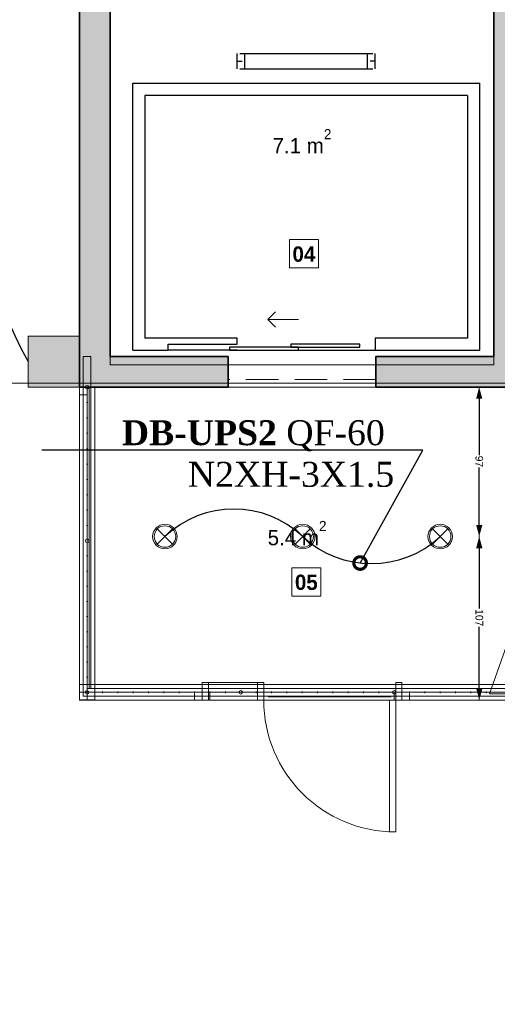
# Model space of a CAD drawing. Header units: inches. Extents: x -79624 to 52587, y -27526 to 10116.
# Tile 13 of 256: x 4140 to 7251, y -16412 to -9997. Entities that reach past the tile are written whole.
import ezdxf
from ezdxf import colors
from ezdxf.entities.mleader import LeaderData, LeaderLine
from ezdxf.enums import TextEntityAlignment as Align
from ezdxf.math import Vec2, Vec3

# ---------------------------------------------------------------- set-up
doc = ezdxf.new("R2010")
doc.units = ezdxf.units.IN
doc.header["$MEASUREMENT"] = 0
doc.set_wipeout_variables(frame=1)
doc.linetypes.add('Hidden', pattern=[317.5, 211.666667, -105.833333])
for name, color, linetype in [('- განათება', 7, 'Continuous'), ('Dimensioning - General', 7, 'Continuous'), ('Interior - Furniture', 7, 'Continuous'), ('Interior - Stair & Railing', 7, 'Continuous'), ('New_Dimensioning - General', 7, 'Continuous'), ('New_Structural - Bearing', 7, 'Continuous'), ('Structural - Bearing', 7, 'Continuous'), ('Structural - Grid', 7, 'Continuous')]:
    doc.layers.add(name, color=color, linetype=linetype)
for name, color, linetype, lineweight in [('2D Drafting - General_Pen_No__1', 7, 'Continuous', 13), ('Archicad Doors_Pen_No__1', 7, 'Continuous', 13), ('Archicad Windows_Pen_No__1', 7, 'Continuous', 13), ('Interior - Furniture _Pen_No__15', 214, 'Continuous', 25), ('New_2D Drafting - General_Pen_No__2', 8, 'Continuous', 15), ('New_Annotation - Text_Pen_No__20', 1, 'Continuous', 0), ('New_Structural - Bearing_Pen_No__1', 7, 'Continuous', 13), ('Structural - Bearing_Pen_No__27', 7, 'Continuous', 35)]:
    doc.layers.add(name, color=color, linetype=linetype, lineweight=lineweight)
for name, color, linetype, lineweight, true_color in [('Interior - Furniture _Pen_No__3', 7, 'Continuous', 18, 0xff6600), ('Interior - Stair & Railing_Pen_No__81', 7, 'Continuous', 20, 0x6a6a6a), ('New_Interior - Lamp_Pen_No__77', 7, 'Continuous', 20, 0xffeb28), ('New_Structural - Bearing_Pen_No__87', 7, 'Continuous', 20, 0x6a6a6a), ('Structural - Bearing_Pen_No__162', 7, 'Continuous', 25, 0xaaaaaa), ('Structural - Bearing_Pen_No__181', 7, 'Continuous', 0, 0xe8e8e8), ('Structural - Grid_Pen_No__81', 7, 'Continuous', 20, 0x6a6a6a)]:
    doc.layers.add(name, color=color, linetype=linetype, lineweight=lineweight, true_color=true_color)
doc.styles.add('CT', font='ARIALN.TTF', dxfattribs={"height": 200})
doc.styles.add('GENERATED_STYLE_1', font='txt')
doc.styles.add('GENERATED_STYLE_2', font='txt')
doc.styles.add('GENERATED_STYLE_4', font='txt')
doc.dimstyles.new('GENERATED_STYLE__1', dxfattribs={"dimtxt": 100, "dimasz": 76, "dimexe": 0.18, "dimexo": 0.0625, "dimgap": 0, "dimtad": 0, "dimdec": 0, "dimlfac": 0.1, "dimzin": 0, "dimdsep": 46, "dimtxsty": 'GENERATED_STYLE_1', "dimblk": 'ARROWHEAD_5', "dimblk1": 'ARROWHEAD_5', "dimblk2": 'ARROWHEAD_5', "dimcen": 0.09, "dimse1": 1, "dimse2": 1, "dimclrd": 7, "dimclre": 7, "dimclrt": 7, "dimadec": 0, "dimazin": 0, "dimtfac": 1, "dimtdec": 4, "dimtmove": 0, "dimatfit": 3, "dimfxl": 1, "dimtolj": 1, "dimtzin": 0, "dimarcsym": 0})
doc.dimstyles.new('GENERATED_STYLE__2', dxfattribs={"dimtxt": 100, "dimasz": 76, "dimexe": 0.18, "dimexo": 0.0625, "dimgap": 0, "dimtad": 0, "dimtih": 1, "dimtoh": 1, "dimdec": 0, "dimlfac": 0.1, "dimzin": 0, "dimdsep": 46, "dimtxsty": 'GENERATED_STYLE_1', "dimblk": 'ARROWHEAD_5', "dimblk1": 'ARROWHEAD_5', "dimblk2": 'ARROWHEAD_5', "dimcen": 0.09, "dimse1": 1, "dimse2": 1, "dimclrd": 7, "dimclre": 7, "dimclrt": 7, "dimadec": 0, "dimazin": 0, "dimtfac": 1, "dimtdec": 4, "dimtmove": 0, "dimatfit": 3, "dimfxl": 1, "dimtolj": 1, "dimtzin": 0, "dimarcsym": 0})
doc.dimstyles.new('GENERATED_STYLE__3', dxfattribs={"dimtxt": 50, "dimasz": 76, "dimexe": 0.18, "dimexo": 0.0625, "dimgap": 0, "dimtad": 0, "dimdec": 0, "dimlfac": 0.1, "dimzin": 0, "dimdsep": 46, "dimtxsty": 'GENERATED_STYLE_1', "dimblk": 'ARROWHEAD_5', "dimblk1": 'ARROWHEAD_5', "dimblk2": 'ARROWHEAD_5', "dimcen": 0.09, "dimse1": 1, "dimse2": 1, "dimclrd": 7, "dimclre": 7, "dimclrt": 7, "dimadec": 0, "dimazin": 0, "dimtfac": 1, "dimtdec": 4, "dimtmove": 0, "dimatfit": 3, "dimfxl": 1, "dimtolj": 1, "dimtzin": 0, "dimarcsym": 0})

# ---------------------------------------------------------------- blocks, each defined once
blk = doc.blocks.new('Slab_34', base_point=(-41093.4, 22640.8))
at = {"layer": 'Structural - Bearing', "linetype": 'Continuous', "lineweight": 0, "true_color": 0xffffff}
h = blk.add_hatch(dxfattribs=at)
h.set_pattern_fill('CARPET', style=0, pattern_type=2)
h.set_pattern_definition([(45, (0, 600), (-190.9188, 190.9188), [0, -180, 0, -270]), (110, (600, 600), (253.717, 92.3454), [0, -132, 0, -228])])
h.paths.add_polyline_path([(-41093.4, 22640.8), (-40912.4, 22640.8), (-40912.8, 24640.6), (-40762.8, 24640.6), (-41003.1, 25315.9), (-41243.4, 24640.6), (-41093.7, 24640.6)])
at = {"layer": 'Structural - Bearing_Pen_No__181', "color": 254, "linetype": 'Continuous', "lineweight": 0, "true_color": 0xe8e8e8, "flags": 128}
blk.add_lwpolyline([(-41093.4, 22640.8), (-41093.7, 24640.6), (-41243.4, 24640.6), (-41003.1, 25315.9), (-40762.8, 24640.6), (-40912.8, 24640.6), (-40912.4, 22640.8)], close=True, dxfattribs=at)
blk = doc.blocks.new('Slab_54', base_point=(-43912.9, 24599.7))
at = {"layer": 'New_Structural - Bearing_Pen_No__1', "color": 7, "linetype": 'Continuous', "lineweight": 13, "flags": 128}
blk.add_lwpolyline([(-43912.9, 24599.7), (-41013.4, 24599.7), (-41013.4, 26638), (-41982, 26638), (-41982, 26838), (-41213.4, 26838), (-41213.4, 29637.8), (-43712.9, 29637.8), (-43712.9, 26837.6), (-42944.7, 26837.6), (-42944.7, 26637.2), (-43912.9, 26637.2)], close=True, dxfattribs=at)
blk = doc.blocks.new('Wall_10', base_point=(-43712.9, 26837.3))
at = {"layer": 'Structural - Bearing_Pen_No__162', "linetype": 'Continuous', "lineweight": 25, "true_color": 0xaaaaaa}
for points in [[(-43912.9, 29837.8), (-43712.9, 29637.8), (-43712.9, 29837.8)], [(-43912.9, 29637.8), (-43712.9, 29637.8), (-43912.9, 29837.8)], [(-43912.9, 29637.8), (-43912.9, 26837.2), (-43712.9, 26837.3), (-43712.9, 29637.8)], [(-43712.9, 26837.3), (-43912.9, 26637.2), (-43712.9, 26637.3)], [(-43712.9, 26837.3), (-43912.9, 26837.2), (-43912.9, 26637.2)]]:
    blk.add_hatch(color=253, dxfattribs=at).paths.add_polyline_path(points)
at = {"layer": 'Structural - Bearing_Pen_No__27', "color": 7, "linetype": 'Continuous', "lineweight": 35, "flags": 128}
for points in [[(-43912.9, 29837.8), (-43712.9, 29837.8)], [(-43912.9, 29837.8), (-43912.9, 26637.2)], [(-43712.9, 26837.3), (-43712.9, 29637.8)], [(-43912.9, 26637.2), (-43712.9, 26637.3)]]:
    blk.add_lwpolyline(points, dxfattribs=at)
blk = doc.blocks.new('Wall_12', base_point=(-41213.4, 29637.8))
at = {"layer": 'Structural - Bearing_Pen_No__162', "linetype": 'Continuous', "lineweight": 25, "true_color": 0xaaaaaa}
blk.add_hatch(color=253, dxfattribs=at).paths.add_polyline_path([(-41213.4, 29637.8), (-41213.4, 26638), (-41013.4, 26638), (-41013.4, 29637.8)])
at = {"layer": 'Structural - Bearing_Pen_No__27', "color": 7, "linetype": 'Continuous', "lineweight": 35, "flags": 128}
for points in [[(-41213.4, 29637.8), (-41213.4, 26838.3)], [(-41013.4, 26638), (-41013.4, 29637.8)], [(-41213.4, 26638), (-41013.4, 26638)]]:
    blk.add_lwpolyline(points, dxfattribs=at)
blk = doc.blocks.new('Wall_13', base_point=(-41213.4, 26838.3))
at = {"layer": 'Structural - Bearing_Pen_No__162', "linetype": 'Continuous', "lineweight": 25, "true_color": 0xaaaaaa}
blk.add_hatch(color=253, dxfattribs=at).paths.add_polyline_path([(-41213.4, 26838.3), (-41982, 26838), (-41981.9, 26638), (-41213.4, 26638.3)])
at = {"layer": 'Structural - Bearing_Pen_No__27', "color": 7, "linetype": 'Continuous', "lineweight": 35, "flags": 128}
for points in [[(-41213.4, 26838.3), (-41982, 26838)], [(-41982, 26838), (-41981.9, 26638)], [(-41981.9, 26638), (-41213.4, 26638.3)]]:
    blk.add_lwpolyline(points, dxfattribs=at)
blk = doc.blocks.new('Wall_14', base_point=(-42944.7, 26837.6))
at = {"layer": 'Structural - Bearing_Pen_No__162', "linetype": 'Continuous', "lineweight": 25, "true_color": 0xaaaaaa}
blk.add_hatch(color=253, dxfattribs=at).paths.add_polyline_path([(-43712.9, 26637.3), (-42944.6, 26637.6), (-42944.7, 26837.6), (-43712.9, 26837.3)])
at = {"layer": 'Structural - Bearing_Pen_No__27', "color": 7, "linetype": 'Continuous', "lineweight": 35, "flags": 128}
for points in [[(-42944.7, 26837.6), (-43712.9, 26837.3)], [(-42944.7, 26837.6), (-42944.6, 26637.6)], [(-43712.9, 26637.3), (-42944.6, 26637.6)]]:
    blk.add_lwpolyline(points, dxfattribs=at)
blk = doc.blocks.new('Window')
at = {"layer": 'Archicad Windows_Pen_No__1', "color": 7, "linetype": 'Continuous', "lineweight": 13}
for p, q in [((-1018.8, 50), (1018.8, 50)), ((-1018.8, 0), (-1018.8, 50)), ((-1018.8, 0), (-968.8, 0)), ((-1018.8, -50), (-1018.8, 0)), ((-1018.8, -50), (-1018.8, 0)), ((-968.8, 0), (-968.8, -50)), ((-968.8, 0), (968.8, 0)), ((968.8, -50), (968.8, 0)), ((968.8, 0), (1018.8, 0)), ((1018.8, 0), (1018.8, 50)), ((1018.8, -50), (1018.8, 0)), ((1018.8, -50), (1018.8, 0)), ((-1018.8, -50), (1018.8, -50)), ((-968.8, -50), (-1018.8, -50)), ((968.8, -50), (-968.8, -50)), ((1018.8, -50), (968.8, -50))]:
    blk.add_line(p, q, dxfattribs=at)
blk = doc.blocks.new('Wall_16', base_point=(-43912.9, 26637.2))
at = {"layer": 'Archicad Windows_Pen_No__1', "color": 7, "linetype": 'Continuous', "lineweight": 13, "xscale": -1, "zscale": 1000, "rotation": 270}
blk.add_blockref('Window', (-43862.9, 25618.5), dxfattribs=at)
blk.add_blockref('Window', (-43862.9, 25618.5), dxfattribs=at)
blk = doc.blocks.new('Window_2')
at = {"layer": 'Archicad Windows_Pen_No__1', "color": 7, "linetype": 'Continuous', "lineweight": 13}
for p, q in [((-399.9, 50), (399.9, 50)), ((-399.9, 0), (-399.9, 50)), ((-399.9, 0), (-349.9, 0)), ((-399.9, -50), (-399.9, 0)), ((-399.9, -50), (-399.9, 0)), ((-349.9, 0), (-349.9, -50)), ((-349.9, 0), (349.9, 0)), ((349.9, -50), (349.9, 0)), ((349.9, 0), (399.9, 0)), ((399.9, 0), (399.9, 50)), ((399.9, -50), (399.9, 0)), ((399.9, -50), (399.9, 0)), ((-399.9, -50), (399.9, -50)), ((-349.9, -50), (-399.9, -50)), ((349.9, -50), (-349.9, -50)), ((399.9, -50), (349.9, -50))]:
    blk.add_line(p, q, dxfattribs=at)
blk = doc.blocks.new('Window_3')
at = {"layer": 'Archicad Windows_Pen_No__1', "color": 7, "linetype": 'Continuous', "lineweight": 13}
for p, q in [((-650, 50), (650, 50)), ((-650, 0), (-650, 50)), ((-650, 0), (-600, 0)), ((-650, -50), (-650, 0)), ((-650, -50), (-650, 0)), ((-600, 0), (-600, -50)), ((-600, 0), (600, 0)), ((600, -50), (600, 0)), ((600, 0), (650, 0)), ((650, 0), (650, 50)), ((650, -50), (650, 0)), ((650, -50), (650, 0)), ((-650, -50), (650, -50)), ((-600, -50), (-650, -50)), ((600, -50), (-600, -50)), ((650, -50), (600, -50))]:
    blk.add_line(p, q, dxfattribs=at)
blk = doc.blocks.new('Door with Sidelight on Side 2')
at = {"layer": 'Archicad Doors_Pen_No__1', "color": 7, "linetype": 'Continuous', "lineweight": 13}
for p, q in [((570, 0), (570, 860)), ((570, 860), (610, 860)), ((610, 860), (610, 0)), ((-610, 0), (-650, 0)), ((-650, 0), (-650, -115)), ((-650, 0), (-650, -100)), ((-650, 0), (-650, -100)), ((-610, -115), (-610, 0)), ((-250, 0), (-290, 0)), ((-290, 0), (-290, -115)), ((-250, -115), (-250, 0)), ((610, 0), (570, 0)), ((650, 0), (610, 0)), ((610, 0), (610, -115)), ((650, -115), (650, 0)), ((650, 0), (650, -100)), ((650, 0), (650, -100)), ((-220, -20), (580, -20)), ((-650, -115), (-610, -115)), ((-290, -115), (-250, -115)), ((610, -115), (650, -115))]:
    blk.add_line(p, q, dxfattribs=at)
at = {"layer": 'Archicad Doors_Pen_No__1', "color": 7, "linetype": 'Continuous', "lineweight": 13, "flags": 128}
blk.add_lwpolyline([(-610, -115), (-290, -115), (-290, 0), (-610, 0)], close=True, dxfattribs=at)
at = {"layer": 'Archicad Doors_Pen_No__1', "color": 7, "linetype": 'Continuous', "lineweight": 13}
blk.add_arc((610, 0), 860, 90, 180, dxfattribs=at)
blk = doc.blocks.new('Wall_17', base_point=(-43912.9, 24599.7))
at = {"layer": 'Archicad Doors_Pen_No__1', "color": 7, "linetype": 'Continuous', "lineweight": 13, "xscale": -1, "zscale": 1000, "rotation": 180}
blk.add_blockref('Door with Sidelight on Side 2', (-42463.2, 24599.7), dxfattribs=at)
at = {"layer": 'Archicad Windows_Pen_No__1', "color": 7, "linetype": 'Continuous', "lineweight": 13, "zscale": 1000}
for name, p in [('Window_2', (-43513, 24649.7)), ('Window_2', (-43513, 24649.7)), ('Window_3', (-42463.2, 24649.7)), ('Window_2', (-41413.3, 24649.7)), ('Window_2', (-41413.3, 24649.7))]:
    blk.add_blockref(name, p, dxfattribs=at)
blk = doc.blocks.new('Wall_19', base_point=(-41981.9, 26638))
at = {"layer": 'New_Structural - Bearing_Pen_No__87', "color": 251, "linetype": 'Hidden', "lineweight": 20, "true_color": 0x6a6a6a, "flags": 128}
for points in [[(-41981.9, 26688), (-42944.6, 26688)], [(-42944.6, 26688), (-42944.6, 26638)], [(-41981.9, 26638), (-41981.9, 26688)], [(-42944.6, 26638), (-41981.9, 26638)]]:
    blk.add_lwpolyline(points, dxfattribs=at)
blk = doc.blocks.new('Railing_3')
at = {"layer": 'Interior - Stair & Railing_Pen_No__81', "color": 251, "linetype": 'Continuous', "lineweight": 20, "true_color": 0x6a6a6a}
for p, q in [((-43837.9, 26837.2), (-43887.9, 26837.2)), ((-43887.9, 26837.2), (-43887.9, 26637.2)), ((-43837.9, 26637.2), (-43837.9, 26837.2)), ((-43887.9, 26637.2), (-43887.9, 24712.2)), ((-43837.9, 26637.2), (-43887.9, 26637.2)), ((-43887.9, 26637.2), (-43887.9, 24624.7)), ((-43837.9, 24712.2), (-43837.9, 26637.2)), ((-43837.9, 24674.7), (-43837.9, 26637.2)), ((-43857.9, 26537.2), (-43867.9, 26537.2)), ((-43862.9, 26532.2), (-43862.9, 26542.2)), ((-43857.9, 26437.2), (-43867.9, 26437.2)), ((-43862.9, 26432.2), (-43862.9, 26442.2)), ((-43857.9, 26337.2), (-43867.9, 26337.2)), ((-43862.9, 26332.2), (-43862.9, 26342.2)), ((-43862.9, 26232.2), (-43862.9, 26242.2)), ((-43857.9, 26237.2), (-43867.9, 26237.2)), ((-43857.9, 26137.2), (-43867.9, 26137.2)), ((-43862.9, 26132.2), (-43862.9, 26142.2)), ((-43857.9, 26037.2), (-43867.9, 26037.2)), ((-43862.9, 26032.2), (-43862.9, 26042.2)), ((-43857.9, 25937.2), (-43867.9, 25937.2)), ((-43862.9, 25932.2), (-43862.9, 25942.2)), ((-43857.9, 25837.2), (-43867.9, 25837.2)), ((-43862.9, 25832.2), (-43862.9, 25842.2)), ((-43857.9, 25737.2), (-43867.9, 25737.2)), ((-43862.9, 25732.2), (-43862.9, 25742.2)), ((-43857.9, 25538.5), (-43867.9, 25538.5)), ((-43862.9, 25533.5), (-43862.9, 25543.5)), ((-43857.9, 25439.7), (-43867.9, 25439.7)), ((-43862.9, 25434.7), (-43862.9, 25444.7)), ((-43857.9, 25341), (-43867.9, 25341)), ((-43862.9, 25336), (-43862.9, 25346)), ((-43857.9, 25242.2), (-43867.9, 25242.2)), ((-43862.9, 25237.2), (-43862.9, 25247.2)), ((-43862.9, 25138.5), (-43862.9, 25148.5)), ((-43857.9, 25143.5), (-43867.9, 25143.5)), ((-43857.9, 25044.7), (-43867.9, 25044.7)), ((-43862.9, 25039.7), (-43862.9, 25049.7)), ((-43857.9, 24945.9), (-43867.9, 24945.9)), ((-43862.9, 24940.9), (-43862.9, 24950.9)), ((-43857.9, 24847.2), (-43867.9, 24847.2)), ((-43862.9, 24842.2), (-43862.9, 24852.2)), ((-43887.9, 24712.2), (-43887.9, 24699.7)), ((-43887.9, 24699.7), (-43887.9, 24674.7)), ((-43857.9, 24748.4), (-43867.9, 24748.4)), ((-43862.9, 24743.4), (-43862.9, 24753.4)), ((-43837.9, 24699.7), (-43837.9, 24712.2)), ((-43837.9, 24674.7), (-43837.9, 24699.7)), ((-43887.9, 24674.7), (-43887.9, 24624.7)), ((-43850.4, 24674.7), (-43862.9, 24674.7)), ((-43850.4, 24674.7), (-43837.9, 24674.7)), ((-41125.9, 24674.7), (-43850.4, 24674.7)), ((-41088.4, 24674.7), (-43837.9, 24674.7)), ((-43757.9, 24649.7), (-43767.9, 24649.7)), ((-43762.9, 24654.7), (-43762.9, 24644.7)), ((-43657.9, 24649.7), (-43667.9, 24649.7)), ((-43662.9, 24654.7), (-43662.9, 24644.7)), ((-43557.9, 24649.7), (-43567.9, 24649.7)), ((-43562.9, 24654.7), (-43562.9, 24644.7)), ((-43457.9, 24649.7), (-43467.9, 24649.7)), ((-43462.9, 24654.7), (-43462.9, 24644.7)), ((-43357.9, 24649.7), (-43367.9, 24649.7)), ((-43362.9, 24654.7), (-43362.9, 24644.7)), ((-43257.9, 24649.7), (-43267.9, 24649.7)), ((-43262.9, 24654.7), (-43262.9, 24644.7)), ((-43157.9, 24649.7), (-43167.9, 24649.7)), ((-43162.9, 24654.7), (-43162.9, 24644.7)), ((-43057.9, 24649.7), (-43067.9, 24649.7)), ((-43062.9, 24654.7), (-43062.9, 24644.7)), ((-42957.9, 24649.7), (-42967.9, 24649.7)), ((-42962.9, 24654.7), (-42962.9, 24644.7)), ((-42757.9, 24649.7), (-42767.9, 24649.7)), ((-42762.9, 24654.7), (-42762.9, 24644.7)), ((-42657.9, 24649.7), (-42667.9, 24649.7)), ((-42662.9, 24654.7), (-42662.9, 24644.7)), ((-42557.9, 24649.7), (-42567.9, 24649.7)), ((-42562.9, 24654.7), (-42562.9, 24644.7)), ((-42457.9, 24649.7), (-42467.9, 24649.7)), ((-42462.9, 24654.7), (-42462.9, 24644.7)), ((-42357.9, 24649.7), (-42367.9, 24649.7)), ((-42362.9, 24654.7), (-42362.9, 24644.7)), ((-42257.9, 24649.7), (-42267.9, 24649.7)), ((-42262.9, 24654.7), (-42262.9, 24644.7)), ((-42157.9, 24649.7), (-42167.9, 24649.7)), ((-42162.9, 24654.7), (-42162.9, 24644.7)), ((-42057.9, 24649.7), (-42067.9, 24649.7)), ((-42062.9, 24654.7), (-42062.9, 24644.7)), ((-41957.9, 24649.7), (-41967.9, 24649.7)), ((-41962.9, 24654.7), (-41962.9, 24644.7)), ((-41758, 24649.7), (-41768, 24649.7)), ((-41763, 24654.7), (-41763, 24644.7)), ((-41658, 24649.7), (-41668, 24649.7)), ((-41663, 24654.7), (-41663, 24644.7)), ((-41558.1, 24649.7), (-41568.1, 24649.7)), ((-41563.1, 24654.7), (-41563.1, 24644.7)), ((-41458.2, 24649.7), (-41468.2, 24649.7)), ((-41463.2, 24654.7), (-41463.2, 24644.7)), ((-41358.2, 24649.7), (-41368.2, 24649.7)), ((-41363.2, 24654.7), (-41363.2, 24644.7)), ((-41258.3, 24649.7), (-41268.3, 24649.7)), ((-41263.3, 24654.7), (-41263.3, 24644.7)), ((-43887.9, 24624.7), (-43862.9, 24624.7)), ((-43887.9, 24624.7), (-41038.4, 24624.7)), ((-43862.9, 24624.7), (-43850.4, 24624.7)), ((-43850.4, 24624.7), (-41125.9, 24624.7))]:
    blk.add_line(p, q, dxfattribs=at)
at = {"layer": 'Interior - Stair & Railing_Pen_No__81', "color": 251, "linetype": 'Continuous', "lineweight": 20, "true_color": 0x6a6a6a, "flags": 128}
for points in [[(-43874.9, 26637.2, 1), (-43850.9, 26637.2, 1)], [(-43874.9, 25637.2, 1), (-43850.9, 25637.2, 1)], [(-43874.9, 24649.7, 1), (-43850.9, 24649.7, 1)], [(-42862.9, 24637.7, 1), (-42862.9, 24661.7, 1)], [(-41862.9, 24637.7, 1), (-41862.9, 24661.7, 1)]]:
    blk.add_lwpolyline(points, format="xyb", close=True, dxfattribs=at)
blk = doc.blocks.new('Elevator 27')
at = {"layer": 'Interior - Furniture _Pen_No__15', "color": 214, "linetype": 'Continuous', "lineweight": 25}
for p, q in [((952.4, 2023.1), (952.4, 2123.1)), ((969.1, 2123.1), (1835.8, 2123.1)), ((1002.4, 2023.1), (1002.4, 2123.1)), ((1802.4, 2023.1), (1802.4, 2123.1)), ((1852.4, 2023.1), (1852.4, 2123.1)), ((952.4, 2073.1), (985.8, 2073.1)), ((1852.4, 2073.1), (1819.1, 2073.1)), ((969.1, 2023.1), (1835.8, 2023.1)), ((272.4, 1930), (2532.4, 1930)), ((272.4, 190), (272.4, 1930)), ((2532.4, 190), (2532.4, 1930)), ((2452.4, 1850), (352.4, 1850)), ((352.4, 1850), (352.4, 270)), ((2452.4, 1850), (2452.4, 270)), ((952.4, 270), (352.4, 270)), ((952.4, 230), (952.4, 270)), ((2452.4, 270), (1852.4, 270)), ((1852.4, 270), (1852.4, 190)), ((502.4, 190), (502.4, 230)), ((502.4, 230), (952.4, 230)), ((272.4, 190), (502.4, 190)), ((952.4, 190), (502.4, 190)), ((952.4, 190), (1852.4, 190)), ((1852.4, 190), (2532.4, 190))]:
    blk.add_line(p, q, dxfattribs=at)
at = {"layer": 'Interior - Furniture _Pen_No__15', "color": 214, "linetype": 'Continuous', "lineweight": 25, "flags": 128}
for points in [[(902.4, 190), (1352.4, 190), (1352.4, 210), (902.4, 210)], [(1302.4, 210), (1752.4, 210), (1752.4, 230), (1302.4, 230)]]:
    blk.add_lwpolyline(points, close=True, dxfattribs=at)
at = {"layer": 'Interior - Furniture _Pen_No__3', "color": 30, "linetype": 'Continuous', "lineweight": 18, "true_color": 0xff6600}
for p, q in [((1152.4, 390), (1202.4, 440)), ((1352.4, 390), (1152.4, 390)), ((1152.4, 390), (1202.4, 340))]:
    blk.add_line(p, q, dxfattribs=at)
blk = doc.blocks.new('Standard grid marker')
at = {"layer": 'Structural - Grid_Pen_No__81', "color": 251, "linetype": 'Continuous', "lineweight": 20, "true_color": 0x6a6a6a}
blk.add_line((1000, 0), (51328.1, 0), dxfattribs=at)
at = {"layer": 'Structural - Grid_Pen_No__81', "color": 251, "lineweight": 20, "true_color": 0x6a6a6a, "style": 'GENERATED_STYLE_1'}
for tag, p in [('AC_MarkerText_1_0', (-100, -144)), ('AC_MarkerText_1_1', (52428.1, -144))]:
    blk.add_attdef(tag, text='', height=100, rotation=180, dxfattribs=at).set_placement(p, align=Align.TOP_CENTER)
blk = doc.blocks.new('ARROWHEAD_5')
at = {"linetype": 'Continuous', "lineweight": 0}
blk.add_hatch(color=0, dxfattribs=at).paths.add_polyline_path([(-1, 0.2679), (0, 0), (-1, -0.2679)])
at = {"color": 0, "linetype": 'Continuous', "lineweight": 0}
blk.add_line((0, 0), (-1, 0), dxfattribs=at)
blk = doc.blocks.new('*D249')
at = {"layer": 'Defpoints', "color": 0, "linetype": 'Continuous', "transparency": 16777216}
for p in [(358.6, 209.2), (25258.6, 209.2), (1258.6, -26125.7)]:
    blk.add_point(p, dxfattribs=at)
at = {"layer": 'Dimensioning - General', "color": 7, "linetype": 'Continuous', "lineweight": -2, "transparency": 16777216}
for p, q in [((358.6, 133.2), (358.6, -12795.7)), ((358.6, -26049.7), (358.6, -13148.1))]:
    blk.add_line(p, q, dxfattribs=at)
at = {"layer": 'Dimensioning - General', "color": 7, "linetype": 'Continuous', "lineweight": -2, "transparency": 16777216, "xscale": 76.00000000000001, "yscale": 76.00000000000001, "zscale": 76.00000000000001}
for p, rotation in [((358.6, 209.2), 90), ((358.6, -26125.7), 270)]:
    blk.add_blockref('ARROWHEAD_5', p, dxfattribs=dict(at, rotation=rotation))
at = {"layer": 'Dimensioning - General', "color": 7, "linetype": 'Continuous', "lineweight": 13, "transparency": 16777216, "insert": (358.6, -12971.9), "char_height": 100, "attachment_point": 5, "rotation": 90, "style": 'GENERATED_STYLE_1'}
blk.add_mtext('\\A1;2633', dxfattribs=at)
blk = doc.blocks.new('*D252')
at = {"layer": 'Defpoints', "color": 0, "linetype": 'Continuous', "transparency": 16777216}
for p in [(958.6, -14429.1), (4529.4, -14429.1), (1258.7, -18360.6)]:
    blk.add_point(p, dxfattribs=at)
at = {"layer": 'Dimensioning - General', "color": 7, "linetype": 'Continuous', "lineweight": -2, "transparency": 16777216}
for p, q in [((958.6, -14505.1), (958.6, -16274.4)), ((958.6, -18284.6), (958.6, -16531.5))]:
    blk.add_line(p, q, dxfattribs=at)
at = {"layer": 'Dimensioning - General', "color": 7, "linetype": 'Continuous', "lineweight": -2, "transparency": 16777216, "xscale": 76.00000000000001, "yscale": 76.00000000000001, "zscale": 76.00000000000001}
for p, rotation in [((958.6, -14429.1), 90), ((958.6, -18360.6), 270)]:
    blk.add_blockref('ARROWHEAD_5', p, dxfattribs=dict(at, rotation=rotation))
at = {"layer": 'Dimensioning - General', "color": 7, "linetype": 'Continuous', "lineweight": 13, "transparency": 16777216, "insert": (958.6, -16403), "char_height": 100, "attachment_point": 5, "rotation": 90, "style": 'GENERATED_STYLE_1'}
blk.add_mtext('\\A1;393', dxfattribs=at)
blk = doc.blocks.new('*D253')
at = {"layer": 'Defpoints', "color": 0, "linetype": 'Continuous', "transparency": 16777216}
for p in [(958.6, -12391.5), (4529.4, -12391.5), (4529.4, -14429.1)]:
    blk.add_point(p, dxfattribs=at)
at = {"layer": 'Dimensioning - General', "color": 7, "linetype": 'Continuous', "lineweight": -2, "transparency": 16777216}
for p, q in [((958.6, -12467.5), (958.6, -13299)), ((958.6, -14353.1), (958.6, -13560.9))]:
    blk.add_line(p, q, dxfattribs=at)
at = {"layer": 'Dimensioning - General', "color": 7, "linetype": 'Continuous', "lineweight": -2, "transparency": 16777216, "xscale": 76.00000000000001, "yscale": 76.00000000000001, "zscale": 76.00000000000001}
for p, rotation in [((958.6, -12391.5), 90), ((958.6, -14429.1), 270)]:
    blk.add_blockref('ARROWHEAD_5', p, dxfattribs=dict(at, rotation=rotation))
at = {"layer": 'Dimensioning - General', "color": 7, "linetype": 'Continuous', "lineweight": 13, "transparency": 16777216, "insert": (958.6, -13429.9), "char_height": 100, "attachment_point": 5, "rotation": 90, "style": 'GENERATED_STYLE_1'}
blk.add_mtext('\\A1;204', dxfattribs=at)
blk = doc.blocks.new('*D254')
at = {"layer": 'Defpoints', "color": 0, "linetype": 'Continuous', "transparency": 16777216}
for p in [(958.6, -9191), (4529.4, -9191), (4529.4, -12391.5)]:
    blk.add_point(p, dxfattribs=at)
at = {"layer": 'Dimensioning - General', "color": 7, "linetype": 'Continuous', "lineweight": -2, "transparency": 16777216}
for p, q in [((958.6, -9267), (958.6, -10680.1)), ((958.6, -12315.5), (958.6, -10937.2))]:
    blk.add_line(p, q, dxfattribs=at)
at = {"layer": 'Dimensioning - General', "color": 7, "linetype": 'Continuous', "lineweight": -2, "transparency": 16777216, "xscale": 76.00000000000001, "yscale": 76.00000000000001, "zscale": 76.00000000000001}
for p, rotation in [((958.6, -9191), 90), ((958.6, -12391.5), 270)]:
    blk.add_blockref('ARROWHEAD_5', p, dxfattribs=dict(at, rotation=rotation))
at = {"layer": 'Dimensioning - General', "color": 7, "linetype": 'Continuous', "lineweight": 13, "transparency": 16777216, "insert": (958.6, -10808.7), "char_height": 100, "attachment_point": 5, "rotation": 90, "style": 'GENERATED_STYLE_1'}
blk.add_mtext('\\A1;320', dxfattribs=at)
blk = doc.blocks.new('*D263')
at = {"layer": 'Defpoints', "color": 0, "linetype": 'Continuous', "transparency": 16777216}
for p in [(7429, -14429.1), (4328.9, -22989.9), (7429, -26425.7)]:
    blk.add_point(p, dxfattribs=at)
at = {"layer": 'Dimensioning - General', "color": 7, "linetype": 'Continuous', "lineweight": -2, "transparency": 16777216}
for p, q in [((4404.9, -26425.7), (5751.4, -26425.7)), ((7353, -26425.7), (5989.5, -26425.7))]:
    blk.add_line(p, q, dxfattribs=at)
at = {"layer": 'Dimensioning - General', "color": 7, "linetype": 'Continuous', "lineweight": -2, "transparency": 16777216, "xscale": 76.00000000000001, "yscale": 76.00000000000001, "zscale": 76.00000000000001, "rotation": 180}
blk.add_blockref('ARROWHEAD_5', (4328.9, -26425.7), dxfattribs=at)
at = {"layer": 'Dimensioning - General', "color": 7, "linetype": 'Continuous', "lineweight": -2, "transparency": 16777216, "xscale": 76.00000000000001, "yscale": 76.00000000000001, "zscale": 76.00000000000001}
blk.add_blockref('ARROWHEAD_5', (7429, -26425.7), dxfattribs=at)
at = {"layer": 'Dimensioning - General', "color": 7, "linetype": 'Continuous', "lineweight": 13, "transparency": 16777216, "insert": (5870.4, -26425.7), "char_height": 100, "attachment_point": 5, "style": 'GENERATED_STYLE_1'}
blk.add_mtext('\\A1;310', dxfattribs=at)
blk = doc.blocks.new('*D276')
at = {"layer": 'Defpoints', "color": 0, "linetype": 'Continuous', "transparency": 16777216}
for p in [(7429, -14429.1), (51786.6, -14429.1), (4328.7, -18360.6)]:
    blk.add_point(p, dxfattribs=at)
at = {"layer": 'Dimensioning - General', "color": 7, "linetype": 'Continuous', "lineweight": -2, "transparency": 16777216}
for p, q in [((51786.6, -14505.1), (51786.6, -16274.4)), ((51786.6, -18284.6), (51786.6, -16531.5))]:
    blk.add_line(p, q, dxfattribs=at)
at = {"layer": 'Dimensioning - General', "color": 7, "linetype": 'Continuous', "lineweight": -2, "transparency": 16777216, "xscale": 76.00000000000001, "yscale": 76.00000000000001, "zscale": 76.00000000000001}
for p, rotation in [((51786.6, -14429.1), 90), ((51786.6, -18360.6), 270)]:
    blk.add_blockref('ARROWHEAD_5', p, dxfattribs=dict(at, rotation=rotation))
at = {"layer": 'Dimensioning - General', "color": 7, "linetype": 'Continuous', "lineweight": 13, "transparency": 16777216, "insert": (51786.6, -16403), "char_height": 100, "attachment_point": 5, "rotation": 90, "style": 'GENERATED_STYLE_1'}
blk.add_mtext('\\A1;393', dxfattribs=at)
blk = doc.blocks.new('*D296')
at = {"layer": 'Defpoints', "color": 0, "linetype": 'Continuous', "transparency": 16777216}
for p in [(6844.7, -12390.6), (6878.8, -13364.1), (7133.1, -13364)]:
    blk.add_point(p, dxfattribs=at)
at = {"layer": 'New_Dimensioning - General', "color": 7, "linetype": 'Continuous', "lineweight": -2, "transparency": 16777216}
for p, q in [((7132.7, -12466.5), (7132.9, -12834.2)), ((7133.1, -13288), (7132.9, -12915.2))]:
    blk.add_line(p, q, dxfattribs=at)
at = {"layer": 'New_Dimensioning - General', "color": 7, "linetype": 'Continuous', "lineweight": -2, "transparency": 16777216, "xscale": 76.00000000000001, "yscale": 76.00000000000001, "zscale": 76.00000000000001}
for p, rotation in [((7132.7, -12390.5), 90.02263638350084), ((7133.1, -13364), 270.0226363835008)]:
    blk.add_blockref('ARROWHEAD_5', p, dxfattribs=dict(at, rotation=rotation))
at = {"layer": 'New_Dimensioning - General', "color": 7, "linetype": 'Continuous', "lineweight": 13, "transparency": 16777216, "insert": (7132.9, -12874.7), "char_height": 50, "attachment_point": 5, "rotation": 270.02264, "style": 'GENERATED_STYLE_1'}
blk.add_mtext('\\A1;97', dxfattribs=at)
blk = doc.blocks.new('*D297')
at = {"layer": 'Defpoints', "color": 0, "linetype": 'Continuous', "transparency": 16777216}
for p in [(6878.8, -13364.1), (7133.2, -14429.1), (7133.5, -14429.1)]:
    blk.add_point(p, dxfattribs=at)
at = {"layer": 'New_Dimensioning - General', "color": 7, "linetype": 'Continuous', "lineweight": -2, "transparency": 16777216}
for p, q in [((7133.1, -13440), (7133.3, -13833.7)), ((7133.5, -14353.1), (7133.3, -13952.7))]:
    blk.add_line(p, q, dxfattribs=at)
at = {"layer": 'New_Dimensioning - General', "color": 7, "linetype": 'Continuous', "lineweight": -2, "transparency": 16777216, "xscale": 76.00000000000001, "yscale": 76.00000000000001, "zscale": 76.00000000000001}
for p, rotation in [((7133.1, -13364), 90.02263638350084), ((7133.5, -14429.1), 270.0226363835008)]:
    blk.add_blockref('ARROWHEAD_5', p, dxfattribs=dict(at, rotation=rotation))
at = {"layer": 'New_Dimensioning - General', "color": 7, "linetype": 'Continuous', "lineweight": 13, "transparency": 16777216, "insert": (7133.3, -13893.2), "char_height": 50, "attachment_point": 5, "rotation": 270.02264, "style": 'GENERATED_STYLE_1'}
blk.add_mtext('\\A1;107', dxfattribs=at)
blk = doc.blocks.new('Recessed Spot')
at = {"layer": 'New_Interior - Lamp_Pen_No__77', "color": 2, "linetype": 'Continuous', "lineweight": 20, "true_color": 0xffeb28}
for q in [(-49.5, 49.5), (-49.5, -49.5), (49.5, 49.5), (49.5, -49.5)]:
    blk.add_line((0, 0), q, dxfattribs=at)
at = {"layer": 'New_Interior - Lamp_Pen_No__77', "color": 2, "linetype": 'Continuous', "lineweight": 20, "true_color": 0xffeb28, "flags": 128}
blk.add_lwpolyline([(80, 0, 1), (-80, 0, 1)], format="xyb", close=True, dxfattribs=at)
at = {"layer": 'New_Interior - Lamp_Pen_No__77', "color": 2, "linetype": 'Continuous', "lineweight": 20, "true_color": 0xffeb28}
blk.add_circle((0, 0), 70, dxfattribs=at)
blk = doc.blocks.new('_DotSmall')
at = {"color": 0, "linetype": 'ByBlock', "const_width": 0.5}
blk.add_lwpolyline([(-0.0625, 0, 1), (0.0625, 0, 1)], format="xyb", close=True, dxfattribs=at)

msp = doc.modelspace()

# ---------------------------------------------------------------- hatches: boundary and pattern name
at = {"layer": '- განათება', "linetype": 'Continuous', "lineweight": 0, "true_color": 0xbf0000}
msp.add_hatch(color=12, dxfattribs=at).paths.add_polyline_path([(4195.53038, -12057.65243), (4529.40611, -12057.65243), (4529.40611, -12391.52816), (4195.53038, -12391.52816)])

# ---------------------------------------------------------------- linework, layer by layer
at = {"layer": '- განათება', "color": 8, "linetype": 'Continuous', "lineweight": 15, "flags": 128}
msp.add_lwpolyline([(4195.53038, -12057.65243), (4529.40611, -12057.65243), (4529.40611, -12391.52816), (4195.53038, -12391.52816)], close=True, dxfattribs=at)
at = {"layer": '- განათება', "color": 1}
for centre, radius, start, end in [((6779.6163, -10791.24705), 2954.99118, 150.983702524, 209.016297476), ((5534.66847, -13837.4874), 652.24481, 46.537454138, 133.462545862)]:
    msp.add_arc(centre, radius, start, end, dxfattribs=at)
at = {"layer": 'New_2D Drafting - General_Pen_No__2', "color": 8, "linetype": 'Continuous', "lineweight": 15, "flags": 128}
for points in [[(4729.40614, -12244.89912), (7228.96845, -12244.89912), (7228.96845, -9390.96595), (4729.40614, -9390.96595)], [(4591.90615, -14354.12325), (7353.96845, -14354.12325), (7353.96845, -12390.74095), (4591.90615, -12390.74095)]]:
    msp.add_lwpolyline(points, close=True, dxfattribs=at)

# ---------------------------------------------------------------- block references
at = {"layer": '- განათება', "color": 2, "linetype": 'Continuous', "lineweight": 20, "true_color": 0xffeb28, "zscale": 1000}
for p in [(5086.00214, -13364.07234), (5983.33479, -13364.07234), (6878.81983, -13364.07234)]:
    msp.add_blockref('Recessed Spot', p, dxfattribs=at)
at = {"layer": 'Interior - Furniture', "color": 104, "linetype": 'Continuous', "lineweight": 20, "true_color": 0x029e21, "zscale": 1000}
msp.add_blockref('Elevator 27', (4603.6903, -12340.79663), dxfattribs=at)
at = {"layer": 'Interior - Stair & Railing', "color": 7, "linetype": 'Continuous', "lineweight": 13}
msp.add_blockref('Railing_3', (48442.34395, -39028.7776), dxfattribs=at)
at = {"layer": 'New_Structural - Bearing', "color": 7, "linetype": 'Continuous', "lineweight": 13}
msp.add_blockref('Slab_54', (4529.40614, -14429.12325), dxfattribs=at)
at = {"layer": 'New_Structural - Bearing', "color": 7, "lineweight": 35}
msp.add_blockref('Wall_19', (6460.43974, -12390.74095), dxfattribs=at)
at = {"layer": 'Structural - Bearing', "color": 7, "lineweight": 35}
for name, p in [('Wall_10', (4729.40614, -12191.44915)), ('Wall_12', (7228.96845, -9390.96595)), ('Wall_14', (5497.66346, -12191.14562)), ('Wall_13', (7228.96845, -12190.46162)), ('Wall_16', (4529.40614, -12391.52818)), ('Wall_17', (4529.40614, -14429.12325))]:
    msp.add_blockref(name, p, dxfattribs=at)
at = {"layer": 'Structural - Bearing', "color": 254, "linetype": 'Continuous', "lineweight": 0, "true_color": 0xe8e8e8}
msp.add_blockref('Slab_34', (7348.98387, -16387.98024), dxfattribs=at)
at = {"layer": 'Structural - Grid', "color": 8, "linetype": 'Continuous', "lineweight": 15, "zscale": 1000, "rotation": 180}
msp.add_blockref('Standard grid marker', (52386.62821, -12365.79663), dxfattribs=at)

# ---------------------------------------------------------------- texts
at = {"layer": '2D Drafting - General_Pen_No__1', "color": 7, "lineweight": 13, "char_height": 100, "attachment_point": 7, "style": 'GENERATED_STYLE_2'}
for s, insert in [('{\\fBOG 2018|b0|i0|c0|p0;7.1 m{\\H0.66x;\\S2^  ;}}', (5786.58478, -10867.93253)), ('{\\fBOG 2018|b0|i0|c0|p0;5.4 m{\\H0.66x;\\S2^  ;}}', (5754.95278, -13422.4321))]:
    msp.add_mtext(s, dxfattribs=dict(at, insert=insert))

# ---------------------------------------------------------------- dimensions: what is measured, and where the dimension line sits
at = {"layer": 'Dimensioning - General', "color": 7, "linetype": 'Continuous', "lineweight": 13}
for base, p1, p2, picture, middle in [((358.55594, 209.20337), (1258.55593, -26125.72241), (25258.55593, 209.20337), '*D249', (358.55594, -12971.91402)), ((958.55594, -9190.96595), (4529.40614, -12391.52818), (4529.40614, -9190.96595), '*D254', (958.55594, -10808.65655)), ((958.55594, -12391.52818), (4529.40614, -14429.12325), (4529.40614, -12391.52818), '*D253', (958.55594, -13429.91672)), ((958.55594, -14429.12325), (1258.72346, -18360.58402), (4529.40614, -14429.12325), '*D252', (958.55594, -16402.95414)), ((51786.62821, -14429.12325), (4328.72843, -18360.58402), (7428.96845, -14429.12325), '*D276', (51786.62821, -16402.95414))]:
    dim = msp.add_linear_dim(base=base, p1=p1, p2=p2, angle=90, dimstyle='GENERATED_STYLE__1', dxfattribs=at)
    dim.commit()
    dim.dimension.update_dxf_attribs({"geometry": picture, "text_midpoint": middle, "dimtype": 160, "text_rotation": 90})
dim = msp.add_linear_dim(base=(7428.96845, -26425.72242), p1=(4328.92608, -22989.93129), p2=(7428.96845, -14429.12325), dimstyle='GENERATED_STYLE__2', dxfattribs=at)
dim.commit()
dim.dimension.update_dxf_attribs({"geometry": '*D263', "text_midpoint": (5870.41076, -26425.72242), "dimtype": 160})
at = {"layer": 'New_Dimensioning - General', "color": 7, "linetype": 'Continuous', "lineweight": 13}
for base, p1, p2, picture, middle in [((7133.09852, -13363.97188), (6844.7041, -12390.61345), (6878.81983, -13364.07234), '*D296', (7132.90522, -12874.70527)), ((7133.51934, -14429.12313), (6878.81983, -13364.07234), (7133.21422, -14429.12325), '*D297', (7133.3076, -13893.18826))]:
    dim = msp.add_linear_dim(base=base, p1=p1, p2=p2, angle=270.022636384, dimstyle='GENERATED_STYLE__3', dxfattribs=at)
    dim.commit()
    dim.dimension.update_dxf_attribs({"geometry": picture, "text_midpoint": middle, "dimtype": 160, "text_rotation": 270.022636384})

# ---------------------------------------------------------------- next in the draw order: wipeouts: each hides what was drawn before it
at = {"color": 1, "linetype": 'Continuous', "lineweight": 0, "ltscale": 252950.161736}
msp.add_wipeout([(5896.85357, -11613.76435), (6085.21741, -11613.76435), (6085.21741, -11428.91559), (5896.85357, -11428.91559)], dxfattribs=at).dxf.layer = 'New_Annotation - Text_Pen_No__20'
at = {"color": 1, "linetype": 'Continuous', "lineweight": 0, "ltscale": 247235.743437}
msp.add_wipeout([(5913.07778, -13751.98723), (6100.56902, -13751.98723), (6100.56902, -13567.13847), (5913.07778, -13567.13847)], dxfattribs=at).dxf.layer = 'New_Annotation - Text_Pen_No__20'

# ---------------------------------------------------------------- next in the draw order: linework, layer by layer
at = {"layer": '- განათება', "color": 1}
msp.add_arc((6431.07731, -12885.18807), 655.59401, 226.924852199, 313.075147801, dxfattribs=at)
at = {"layer": 'New_Annotation - Text_Pen_No__20', "color": 1, "linetype": 'Continuous', "lineweight": 0, "flags": 128}
for points in [[(5896.85357, -11613.76435), (6085.21741, -11613.76435), (6085.21741, -11428.91559), (5896.85357, -11428.91559), (5896.85357, -11613.76435)], [(5913.07778, -13751.98723), (6100.56902, -13751.98723), (6100.56902, -13567.13847), (5913.07778, -13567.13847), (5913.07778, -13751.98723)]]:
    msp.add_lwpolyline(points, close=True, dxfattribs=at)

# ---------------------------------------------------------------- next in the draw order: texts
at = {"layer": 'New_Annotation - Text_Pen_No__20', "color": 1, "linetype": 'Continuous', "lineweight": 0, "char_height": 100, "attachment_point": 2, "style": 'GENERATED_STYLE_4'}
for s, insert in [('\\A1;{\\pqc;\\fBOG 2018|b1|i0|c0|p0;\\W1.000000;0\\fBOG 2018|b1|i0|c0|p0;\\W1.000000;4}', (5991.03549, -11473.8368)), ('\\A1;{\\pqc;\\fBOG 2018|b1|i0|c0|p0;\\W1.000000;0\\fBOG 2018|b1|i0|c0|p0;\\W1.000000;5}', (6006.8234, -13612.05968))]:
    msp.add_mtext(s, dxfattribs=dict(at, insert=insert))

# ---------------------------------------------------------------- next in the draw order: leaders
at = {"layer": '- განათება', "color": 7}
ml = msp.add_multileader_mtext('Standard', dxfattribs=at)
ml.set_content('\\pxt14;{\\fSylfaen|b1|i0|c0|p18;DB-UPS2 \\fSylfaen|b0|i0|c0|p18;\\C1;QF-60         \\C7;N2XH-3X1.5}', color=7, style='CT')
ml.set_leader_properties()
ml.set_arrow_properties(name='DOTSMALL')
ml.build(insert=Vec2(0, 0))
ml.multileader.update_dxf_attribs({"has_dogleg": 0, "text_left_attachment_type": 6, "text_right_attachment_type": 6, "dogleg_length": 9, "arrow_head_size": 163.78543})
ctx = ml.context
ctx.base_point, ctx.char_height, ctx.arrow_head_size, ctx.landing_gap_size, ctx.plane_origin = Vec3(5049.28229, -12801.35521), 162.6117418, 163.78543, 54.59514, Vec3(-7829.27027, -29127.61915)
ctx.left_attachment, ctx.right_attachment, ctx.text_align_type = 6, 6, 1
notes = []
notes.append((ctx, [(0, (1, 1, 0), (6774.29948, -12801.35521), (-1, 0), 9, [(2, [(6357.22174, -13536.60872)], 0, [])])]))
ctx.mtext.insert, ctx.mtext.width, ctx.mtext.defined_height, ctx.mtext.alignment, ctx.mtext.flow_direction = Vec3(5907.29088, -12606.22112), 2403.0225903, 231.60879, 2, 5
for ctx, leaders in notes:
    for number, flags, end, landing, length, lines in leaders:
        leader = LeaderData()
        leader.index, (leader.has_last_leader_line, leader.has_dogleg_vector, leader.attachment_direction) = number, flags
        leader.last_leader_point, leader.dogleg_vector, leader.dogleg_length = Vec3(end), Vec3(landing), length
        for number, points, colour, breaks in lines:
            line = LeaderLine()
            line.index, line.vertices, line.color, line.breaks = number, Vec3.list(points), colors.encode_raw_color(colour), breaks
            leader.lines.append(line)
        ctx.leaders.append(leader)

doc.saveas('drawing.dxf')
